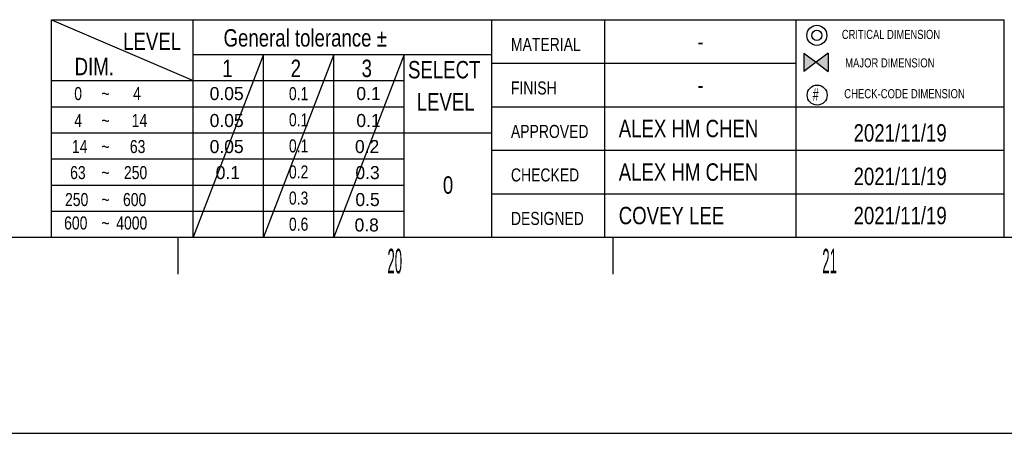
# Model space of a CAD drawing. Header units: millimetres. Extents: x 0 to 3401, y -1 to 1189.
# Tile 30 of 40: x 3063 to 3223, y -1 to 66. Entities that reach past the tile are written whole.
import ezdxf

# ---------------------------------------------------------------- set-up
doc = ezdxf.new("R2010")
doc.units = ezdxf.units.MM
doc.header["$LTSCALE"] = 65.395
doc.layers.get('0').update_dxf_attribs({"linetype": 'CONTINUOUS'})
doc.styles.get("Standard").update_dxf_attribs({"font": 'txt', "width": 0.8})
doc.styles.add('TEXTSTYLE_2', font='txt', dxfattribs={"width": 0.4})
doc.styles.add('TEXTSTYLE_3', font='txt')

# ---------------------------------------------------------------- blocks, each defined once
blk = doc.blocks.new('MARK_BL0', base_point=(1050.83, 42.31))
at = {"color": 7, "linetype": 'Continuous'}
for p, q in [((1040.33, 43.7), (1040.33, 41.6)), ((1040.33, 43.7), (1041.73, 42.65)), ((1043.13, 43.7), (1041.73, 42.65)), ((1043.13, 43.7), (1043.13, 41.6)), ((1041.73, 42.65), (1040.33, 41.6)), ((1041.73, 42.65), (1043.13, 41.6))]:
    blk.add_line(p, q, dxfattribs=at)
for centre, radius in [((1041.81, 45.74), 1.15), ((1041.81, 45.74), 0.584), ((1041.85, 38.87), 1.15)]:
    blk.add_circle(centre, radius, dxfattribs=at)
for points in [[(1040.33, 41.6), (1040.33, 43.7), (1041.73, 42.65)], [(1043.13, 43.7), (1043.13, 41.6), (1041.73, 42.65)]]:
    blk.add_solid(points, dxfattribs=at)
for s, height, width, p in [('CRITICAL DIMENSION', 1.05, 0.765873, (1044.69, 45.32)), ('MAJOR DIMENSION', 1.05, 0.774603, (1045.07, 42.05)), ('#', 1.4, 0.666667, (1041.34, 38.24)), ('CHECK-CODE DIMENSION', 1.05, 0.779762, (1044.96, 38.51))]:
    blk.add_text(s, height=height, dxfattribs=dict(at, width=width)).set_placement(p)

msp = doc.modelspace()

# ---------------------------------------------------------------- linework, layer by layer
at = {"linetype": 'Continuous'}
for p, q in [((3068.196, 31.04), (3068.196, 66.396)), ((3068.196, 66.396), (3139.84, 66.396)), ((3068.203, 66.396), (3091.251, 56.496)), ((3091.248, 31.04), (3091.248, 66.396)), ((3139.803, 31.029), (3139.803, 66.384)), ((3139.803, 66.384), (3223.128, 66.384)), ((3139.84, 31.04), (3139.84, 66.396)), ((3158.188, 31.029), (3158.188, 66.384)), ((3189.3, 31.029), (3189.3, 66.384)), ((3223.128, 31.029), (3223.128, 66.384)), ((3091.248, 60.739), (3139.84, 60.739)), ((3102.689, 31.04), (3102.689, 60.739)), ((3114.116, 31.04), (3114.116, 60.739)), ((3125.557, 31.04), (3125.557, 60.739)), ((3139.803, 59.313), (3189.3, 59.313)), ((3068.196, 56.496), (3125.557, 56.496)), ((3068.196, 52.254), (3125.557, 52.254)), ((3139.803, 52.242), (3223.128, 52.242)), ((3068.196, 48.011), (3139.84, 48.011)), ((3139.803, 45.171), (3223.128, 45.171)), ((3068.196, 43.768), (3125.557, 43.768)), ((3068.196, 39.526), (3125.557, 39.526)), ((3139.803, 38.1), (3223.128, 38.1)), ((3068.196, 35.283), (3125.557, 35.283)), ((3068.196, 31.04), (3139.84, 31.04)), ((3088.816, 25.041), (3088.816, 31.04)), ((3139.803, 31.029), (3223.128, 31.029)), ((3159.526, 25.041), (3159.526, 31.04))]:
    msp.add_line(p, q, dxfattribs=at)
for p, q in [((3102.689, 60.739), (3091.248, 31.04)), ((3114.116, 60.739), (3102.689, 31.04)), ((3125.557, 60.739), (3114.116, 31.04))]:
    msp.add_line(p, q)
at = {"color": 6, "linetype": 'Continuous'}
msp.add_line((1745.313, 31.04), (3344.574, 31.04), dxfattribs=at)
at = {"color": 7, "linetype": 'Continuous'}
msp.add_line((1719.317, -0.828), (3400.817, -0.828), dxfattribs=at)

# ---------------------------------------------------------------- block references
at = {"linetype": 'Continuous', "xscale": 1.414213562, "yscale": 1.414213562, "zscale": 1.414213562}
msp.add_blockref('MARK_BL0', (3205.414, 59.004), dxfattribs=at)

# ---------------------------------------------------------------- texts
at = {"linetype": 'Continuous', "line_spacing_factor": 0.9}
for s, insert, char_height, width, attachment_point in [('LEVEL', (3079.865, 64.285), 2.8284, 15.05127, 1), ('General tolerance \\fgdt;{\\fgdt;`}', (3096.192, 64.855), 2.82843, 57.07362, 1), ('MATERIAL', (3142.924, 63.436), 2.1213, 19.77374, 1), ('-', (3173.744, 64.263), 2.828, 3.83858, 2), ('DIM.', (3071.978, 60.202), 2.8284, 12.62691, 1), ('1', (3095.975, 59.899), 2.828, 2.42437, 1), ('2', (3107.106, 59.899), 2.828, 3.3335, 1), ('3', (3118.64, 59.899), 2.828, 3.03046, 1), ('SELECT', (3126.189, 59.684), 2.8284, 19.29391, 1), ('FINISH', (3142.924, 56.365), 2.1213, 13.86434, 1), ('0', (3071.917, 55.453), 2.121, 2.50013, 1), ('~', (3076.333, 55.453), 2.121, 2.50013, 1), ('4', (3081.493, 55.453), 2.121, 2.50013, 1), ('0.1', (3108.402, 55.436), 2.1213, 6.74277, 2), ('LEVEL', (3127.603, 54.457), 2.8284, 15.05127, 1), ('-', (3173.744, 57.192), 2.828, 3.83858, 2), ('4', (3071.917, 51.072), 2.121, 2.50013, 1), ('~', (3076.333, 51.072), 2.121, 2.50013, 1), ('14', (3081.264, 51.072), 2.1213, 4.3184, 1), ('0.1', (3108.402, 51.193), 2.1213, 6.74277, 2), ('ALEX HM CHEN', (3160.45, 50.121), 2.82843, 40.70915, 1), ('2021/11/19', (3206.214, 49.414), 2.8284, 30.30458, 2), ('APPROVED', (3142.924, 49.294), 2.1213, 20.53135, 1), ('14', (3071.547, 46.839), 2.1213, 4.3184, 1), ('63', (3080.961, 46.839), 2.1213, 4.77297, 1), ('0.1', (3108.402, 46.95), 2.1213, 6.74277, 2), ('~', (3076.333, 46.839), 2.121, 2.50013, 1), ('63', (3071.244, 42.607), 2.1213, 4.77297, 1), ('~', (3076.333, 42.607), 2.121, 2.50013, 1), ('250', (3079.996, 42.607), 2.1213, 7.2731, 1), ('0.2', (3108.402, 42.708), 2.1213, 7.42462, 2), ('CHECKED', (3142.924, 42.222), 2.1213, 17.72818, 1), ('ALEX HM CHEN', (3160.45, 43.05), 2.82843, 40.70915, 1), ('2021/11/19', (3206.214, 42.343), 2.8284, 30.30458, 2), ('0', (3132.699, 40.94), 2.828, 4.14163, 2), ('0.3', (3108.402, 38.465), 2.1213, 7.19734, 2), ('250', (3070.421, 38.225), 2.1213, 7.2731, 1), ('~', (3076.333, 38.225), 2.121, 2.50013, 1), ('600', (3079.845, 38.225), 2.1213, 7.50038, 1), ('COVEY LEE', (3160.45, 35.979), 2.8284, 30.00153, 1), ('2021/11/19', (3206.214, 35.979), 2.8284, 30.30458, 2), ('600', (3070.269, 34.417), 2.1213, 7.50038, 1), ('4000', (3078.74, 34.417), 2.1213, 10.00051, 1), ('0.6', (3108.402, 34.222), 2.1213, 7.42462, 2), ('DESIGNED', (3142.924, 35.151), 2.1213, 19.8495, 1), ('~', (3076.333, 34.417), 2.121, 2.50013, 1)]:
    msp.add_mtext(s, dxfattribs=dict(at, insert=insert, char_height=char_height, width=width, attachment_point=attachment_point))
at = {"linetype": 'Continuous', "attachment_point": 1, "line_spacing_factor": 0.9}
for s, insert, char_height, width, style in [('0.05', (3093.938, 55.453), 2.1213, 9.09137, 'TEXTSTYLE_3'), ('0.1', (3117.79, 55.453), 2.1213, 6.13668, 'TEXTSTYLE_3'), ('0.05', (3093.938, 51.072), 2.1213, 9.09137, 'TEXTSTYLE_3'), ('0.1', (3117.79, 51.072), 2.1213, 6.13668, 'TEXTSTYLE_3'), ('0.05', (3093.938, 46.839), 2.1213, 9.09137, 'TEXTSTYLE_3'), ('0.2', (3117.563, 46.839), 2.1213, 6.81853, 'TEXTSTYLE_3'), ('0.1', (3094.922, 42.607), 2.1213, 6.13668, 'TEXTSTYLE_3'), ('0.3', (3117.639, 42.607), 2.1213, 6.59125, 'TEXTSTYLE_3'), ('0.5', (3117.639, 38.225), 2.1213, 6.59125, 'TEXTSTYLE_3'), ('0.8', (3117.498, 34.094), 2.1213, 6.81853, 'TEXTSTYLE_3'), ('20', (3122.842, 29.163), 3.9994, 9.42715, 'TEXTSTYLE_2'), ('21', (3193.552, 29.163), 3.9994, 8.14163, 'TEXTSTYLE_2')]:
    msp.add_mtext(s, dxfattribs=dict(at, insert=insert, char_height=char_height, width=width, style=style))

doc.saveas('drawing.dxf')
